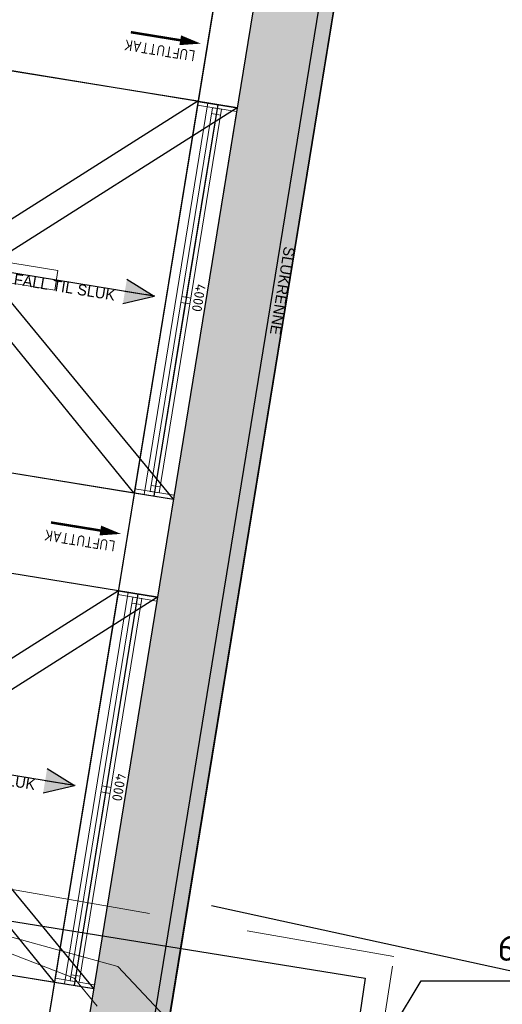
# Model space of a CAD drawing. Header units: metres. Extents: x 0 to 385757, y 0 to 6885278.
# Tile 65 of 108: x 308689 to 308694, y 6884449 to 6884459. Entities that reach past the tile are written whole.
import ezdxf

# ---------------------------------------------------------------- set-up
doc = ezdxf.new("R2010")
doc.units = ezdxf.units.M
for name, pattern in [('DASHDOT', [1, 0.5, -0.25, 0, -0.25]), ('DASHED', [19.05, 12.7, -6.35]), ('STVEGKANT', [2.5, 1.5, -1])]:
    doc.linetypes.add(name, pattern=pattern)
for name, color, linetype in [('1', 1, 'Continuous'), ('_Ny kommunal fiber', 6, 'Continuous'), ('A220-O', 1, 'DASHDOT'), ('K--DI---Gjerde', 9, 'Continuous'), ('Luftuttak arbeidsluft', 106, 'Continuous'), ('Port', 7, 'DASHED'), ('RP_SYMBOLER', 7, 'Continuous'), ('teikne', 7, 'Continuous')]:
    doc.layers.add(name, color=color, linetype=linetype)
for name, color, linetype, lineweight in [('_Hjelpelinjer', 7, 'Continuous', 0), ('Doors', 5, 'Continuous', 20), ('K--DI---06002--MurLoddrett-STMUR', 8, 'STREK MED BDS208', 9), ('K--DI---07007--AnnetVegarealAvgrensning-STVEGKANT', 252, 'STVEGKANT', 20), ('K--DI---Høydekurve-KURVE', 8, 'Continuous', 9), ('TREVERK', 2, 'Continuous', 20), ('Windows', 7, 'Continuous', 20)]:
    doc.layers.add(name, color=color, linetype=linetype, lineweight=lineweight)
doc.styles.get("Standard").update_dxf_attribs({"font": 'isocpeur.ttf'})
doc.linetypes.add('STREK MED BDS208', pattern='A,3.5,[208,BDS.shx,S=128,R=0,X=0,Y=0]', length=3.5)
doc.dimstyles.new('Civil Tools', dxfattribs={"dimtxt": 2.5, "dimasz": 3, "dimexe": 0, "dimexo": 0, "dimgap": 2, "dimtad": 1, "dimdec": 0, "dimzin": 0, "dimdsep": 46, "dimtxsty": 'Standard', "dimblk1": 'OBLIQUE', "dimblk2": 'OBLIQUE', "dimsah": 1, "dimtsz": 1.5, "dimcen": 4, "dimadec": 0, "dimazin": 0, "dimtfac": 1, "dimtdec": 4, "dimtix": 1, "dimtmove": 0, "dimatfit": 3, "dimfxl": 1, "dimtolj": 1, "dimtzin": 0, "dimarcsym": 0})

# ---------------------------------------------------------------- blocks, each defined once
blk = doc.blocks.new('1Etasje')
at = {"layer": '1', "transparency": 33554534}
h = blk.add_hatch(color=256, dxfattribs=at)
h.dxf.hatch_style = 1
h.paths.add_polyline_path([(56190.1, 502536), (55289.2, 502536), (55289.2, 501736), (55724.2, 501736, -0.089753), (55789.2, 502066.1), (55789.2, 502236), (55876.4, 502236, -0.116407)])
h.paths.add_polyline_path([(57089.2, 502536), (56644.2, 502536), (56644.2, 501736), (56654.2, 501736), (56689.2, 501736), (57089.2, 501736)])
h.paths.add_polyline_path([(56604.2, 502536), (56190.1, 502536, 0.116407), (55876.4, 502236), (56589.2, 502236), (56589.2, 501736), (56604.2, 501736)])
h.paths.add_polyline_path([(56589.2, 502236), (55876.4, 502236, 0.050662), (55789.2, 502066.1), (55789.2, 501736), (56589.2, 501736)])
h.paths.add_polyline_path([(60384.2, 502386), (59939.2, 502386), (59939.2, 501736), (60384.2, 501736)])
h.paths.add_polyline_path([(76139.2, 502386), (61031.1, 502386, -0.051096), (61151.9, 502236), (61239.2, 502236), (61239.2, 502066.1, -0.089753), (61304.2, 501736), (61339.2, 501736), (76139.2, 501736)])
h.paths.add_polyline_path([(61031.1, 502386), (60424.2, 502386), (60424.2, 501736), (60439.2, 501736), (60439.2, 502236), (61151.9, 502236, 0.051096)])
h.paths.add_polyline_path([(76139.2, 502532.3), (60838.6, 502535.8, -0.064817), (61031.1, 502386), (76139.2, 502386)])
h.paths.add_polyline_path([(60838.6, 502535.8), (60424.2, 502535.9), (60424.2, 502386), (61031.1, 502386, 0.064817)])
h.paths.add_polyline_path([(60384.2, 502535.9), (59939.2, 502536), (59939.2, 502386), (60384.2, 502386)])
h.paths.add_polyline_path([(55959.6, 501913.4), (56375, 501913.4), (56375, 502180.8), (55959.6, 502180.8)], flags=24)
h.paths.add_polyline_path([(55954, 501725.1), (56381, 501725.1), (56381, 501992.5), (55954, 501992.5)], flags=9)
h.paths.add_polyline_path([(68002.7, 502344.6), (68889.5, 502344.6), (68889.5, 502612), (68002.7, 502612)], flags=9)
at = {"layer": 'RP_SYMBOLER'}
h = blk.add_hatch(color=256, dxfattribs=at)
h.paths.add_polyline_path([(68749.2, 501215.7), (68749.2, 500915.7), (68624.2, 500915.7)])
h.paths.add_polyline_path([(68749.2, 500915.7), (68749.2, 501215.7), (68874.2, 500915.7)])
h = blk.add_hatch(color=256, dxfattribs=at)
h.paths.add_polyline_path([(73749.2, 501215.7), (73749.2, 500915.7), (73624.2, 500915.7)])
h.paths.add_polyline_path([(73749.2, 500915.7), (73749.2, 501215.7), (73874.2, 500915.7)])
for p, q in [((59939.2, 502536), (76139.2, 502532.3)), ((54489.2, 501736), (76539.2, 501736)), ((66739.2, 501536), (70739.2, 501536)), ((71739.2, 501536), (75739.2, 501536)), ((54889.2, 501336), (76539.2, 501336))]:
    blk.add_line(p, q)
at = {"layer": 'A220-O'}
for p, q in [((68749.2, 501221.5), (68749.2, 500820)), ((73749.2, 501221.5), (73749.2, 500680))]:
    blk.add_line(p, q, dxfattribs=at)
at = {"layer": 'Doors', "color": 5}
for p, q in [((66739.2, 501436), (70739.2, 501436)), ((71739.2, 501436), (75739.2, 501436))]:
    blk.add_line(p, q, dxfattribs=at)
at = {"layer": 'Luftuttak arbeidsluft'}
for points in [[(66160, 501058.9, 100, 0, 0), (66160, 501270, 0, 0, 0)], [(71169.2, 501058.9, 100, 0, 0), (71169.2, 501270, 0, 0, 0)]]:
    blk.add_lwpolyline(points, format="xyseb", dxfattribs=at)
at = {"layer": 'Luftuttak arbeidsluft', "const_width": 25}
for points in [[(66160, 500554.9), (66160, 501058.9)], [(71169.2, 500554.9), (71169.2, 501058.9)]]:
    blk.add_lwpolyline(points, dxfattribs=at)
at = {"layer": 'Port', "ltscale": 1000}
for p, q in [((66739.2, 501331.5), (66739.2, 496831.5)), ((70739.2, 501331.5), (66739.2, 496831.5)), ((66739.2, 501331.5), (70739.2, 496831.5)), ((70739.2, 496831.5), (70739.2, 501331.5)), ((71739.2, 501336), (71739.2, 496836)), ((75739.2, 501336), (71739.2, 496836)), ((71739.2, 501336), (75739.2, 496836)), ((75739.2, 496836), (75739.2, 501336))]:
    blk.add_line(p, q, dxfattribs=at)
at = {"layer": 'RP_SYMBOLER'}
for p, q in [((68624.2, 500915.7), (68749.2, 501215.7)), ((68749.2, 501215.7), (68749.2, 498925.7)), ((68749.2, 501215.7), (68749.2, 500915.7)), ((68749.2, 501215.7), (68749.2, 500915.7)), ((68874.2, 500915.7), (68749.2, 501215.7)), ((73624.2, 500915.7), (73749.2, 501215.7)), ((73749.2, 501215.7), (73749.2, 498925.7)), ((73749.2, 501215.7), (73749.2, 500915.7)), ((73749.2, 501215.7), (73749.2, 500915.7)), ((73874.2, 500915.7), (73749.2, 501215.7))]:
    blk.add_line(p, q, dxfattribs=at)
blk.add_lwpolyline([(76139.2, 502386), (59939.2, 502386), (59939.2, 502536), (76139.2, 502536)], close=True, dxfattribs=at)
at = {"layer": 'RP_SYMBOLER', "lineweight": 9}
blk.add_lwpolyline([(68649.2, 500215.7), (68849.2, 500215.7), (68849.2, 492215.7), (68649.2, 492215.7)], close=True, dxfattribs=at)
at = {"layer": 'teikne', "lineweight": -3}
for p, q in [((66739.2, 501336), (70739.2, 501336)), ((71739.2, 501336), (75739.2, 501336))]:
    blk.add_line(p, q, dxfattribs=at)
at = {"layer": 'TREVERK', "color": 0}
for p, q in [((66739.2, 501736), (66739.2, 501336)), ((70739.2, 501336), (70739.2, 501736)), ((71739.2, 501736), (71739.2, 501336)), ((75739.2, 501336), (75739.2, 501736)), ((76539.2, 501336), (61739.2, 501336))]:
    blk.add_line(p, q, dxfattribs=at)
at = {"layer": 'Luftuttak arbeidsluft', "width": 0.9}
for p in [(66239, 501230.3), (71248.2, 501230.3)]:
    blk.add_text('LUFTUTTAK', height=109.88, rotation=270, dxfattribs=at).set_placement(p)
at = {"layer": 'RP_SYMBOLER', "insert": (68039.2, 502536), "char_height": 110, "width": 883.263, "attachment_point": 1}
blk.add_mtext('\\fComic Sans MS|b0|i0;SLUKRENNE', dxfattribs=at)
at = {"layer": 'RP_SYMBOLER', "char_height": 110, "width": 1033.353, "attachment_point": 1, "rotation": 90}
for insert in [(68749.2, 499794), (73749.2, 499794)]:
    blk.add_mtext('\\fComic Sans MS|b0|i0;FALL TIL SLUK', dxfattribs=dict(at, insert=insert))
blk = doc.blocks.new('Topetasje454466646')
for p, q in [((101447.5, 501736), (118447.5, 501736)), ((101447.5, 501336), (118447.5, 501336))]:
    blk.add_line(p, q)
at = {"layer": 'Port', "linetype": 'ByBlock', "ltscale": 1000}
for p, q in [((108647.5, 501736), (108647.5, 497236)), ((108647.5, 501736), (112647.5, 497236)), ((112647.5, 501736), (108697.5, 497236)), ((112647.5, 497236), (112647.5, 501736)), ((113647.5, 501736), (113647.5, 497236)), ((113647.5, 501736), (117647.5, 497236)), ((117647.5, 501736), (113697.5, 497236)), ((117647.5, 497236), (117647.5, 501736))]:
    blk.add_line(p, q, dxfattribs=at)
at = {"layer": 'TREVERK', "color": 0}
for p, q in [((108647.5, 501736), (108647.5, 501336)), ((108647.5, 501736), (108647.5, 501336)), ((112647.5, 501336), (112647.5, 501736)), ((112647.5, 501336), (112647.5, 501736)), ((112647.5, 501336), (112647.5, 501736)), ((113647.5, 501736), (113647.5, 501336)), ((113647.5, 501736), (113647.5, 501336)), ((117647.5, 501336), (117647.5, 501736)), ((117647.5, 501336), (117647.5, 501736)), ((118447.5, 501336), (103647.5, 501336))]:
    blk.add_line(p, q, dxfattribs=at)
at = {"layer": 'Windows', "color": 7, "lineweight": -2}
for p, q in [((108647.5, 501336), (108647.5, 501736)), ((112647.5, 501336), (112647.5, 501736)), ((113647.5, 501336), (113647.5, 501736)), ((117647.5, 501336), (117647.5, 501736))]:
    blk.add_line(p, q, dxfattribs=at)
at = {"layer": 'Windows'}
for p, q in [((108647.5, 501736), (112647.5, 501736)), ((108687.5, 501336), (108687.5, 501736)), ((112607.5, 501336), (112607.5, 501736)), ((113647.5, 501736), (117647.5, 501736)), ((113687.5, 501336), (113687.5, 501736)), ((117607.5, 501336), (117607.5, 501736)), ((112607.5, 501582), (108687.5, 501582)), ((108687.5, 501582), (108687.5, 501490)), ((108748, 501582), (108748, 501490)), ((110617.2, 501536), (108748, 501536)), ((110617.2, 501582), (110617.2, 501490)), ((110677.7, 501490), (110677.7, 501582)), ((112547, 501536), (110677.7, 501536)), ((112547, 501582), (112547, 501490)), ((112607.5, 501582), (112547, 501582)), ((112547, 501582), (112607.5, 501582)), ((112607.5, 501490), (112607.5, 501582)), ((117607.5, 501582), (113687.5, 501582)), ((113687.5, 501582), (113687.5, 501490)), ((113748, 501582), (113748, 501490)), ((115617.2, 501536), (113748, 501536)), ((115617.2, 501582), (115617.2, 501490)), ((115677.7, 501490), (115677.7, 501582)), ((117547, 501536), (115677.7, 501536)), ((117547, 501582), (117547, 501490)), ((117607.5, 501582), (117547, 501582)), ((117547, 501582), (117607.5, 501582)), ((117607.5, 501490), (117607.5, 501582)), ((108687.5, 501490), (112607.5, 501490)), ((113687.5, 501490), (117607.5, 501490)), ((108647.5, 501336), (112647.5, 501336)), ((113647.5, 501336), (117647.5, 501336))]:
    blk.add_line(p, q, dxfattribs=at)
at = {"layer": 'Windows', "char_height": 100, "attachment_point": 1}
for insert in [(110462.5, 501711), (115462.5, 501711)]:
    blk.add_mtext_dynamic_manual_height_columns('4000', width=10, gutter_width=500, heights=[0], dxfattribs=dict(at, insert=insert))
blk = doc.blocks.new('*D137')
at = {"layer": '_Hjelpelinjer', "color": 0, "linetype": 'Continuous', "lineweight": -2, "transparency": 16777216}
for p, q in [((308693.2273, 6884473.6305), (308693.2273, 6884475.4555)), ((308693.5633, 6884473.0305), (308693.2273, 6884473.6305)), ((308693.5633, 6884472.4034), (308693.5633, 6884473.0305))]:
    blk.add_line(p, q, dxfattribs=at)
at = {"layer": 'Defpoints', "color": 0, "linetype": 'Continuous', "transparency": 16777216}
for p in [(308693.2273, 6884474.2305), (308693.5633, 6884472.4034), (0, 0)]:
    blk.add_point(p, dxfattribs=at)
at = {"layer": '_Hjelpelinjer', "color": 0, "linetype": 'Continuous', "transparency": 16777216, "insert": (308692.9023, 6884474.943), "char_height": 0.25, "attachment_point": 5, "rotation": 90}
blk.add_mtext('\\A1;308694', dxfattribs=at)
blk = doc.blocks.new('_Oblique')
at = {"color": 0, "linetype": 'ByBlock', "lineweight": -2}
blk.add_line((-0.5, -0.5), (0.5, 0.5), dxfattribs=at)
blk = doc.blocks.new('*D139')
at = {"layer": '_Hjelpelinjer', "color": 0, "linetype": 'Continuous', "lineweight": -2, "transparency": 16777216}
for p, q in [((308692.5251, 6884448.5382), (308693.1251, 6884449.5352)), ((308693.1251, 6884449.5352), (308695.1751, 6884449.5352)), ((308690.4832, 6884448.5382), (308692.5251, 6884448.5382))]:
    blk.add_line(p, q, dxfattribs=at)
at = {"layer": 'Defpoints', "color": 0, "linetype": 'Continuous', "transparency": 16777216}
for p in [(308693.7251, 6884449.5352), (308690.4832, 6884448.5382), (0, 0)]:
    blk.add_point(p, dxfattribs=at)
at = {"layer": '_Hjelpelinjer', "color": 0, "linetype": 'Continuous', "transparency": 16777216, "insert": (308694.5501, 6884449.8602), "char_height": 0.25, "attachment_point": 5}
blk.add_mtext('\\A1;6884449', dxfattribs=at)

msp = doc.modelspace()

# ---------------------------------------------------------------- linework, layer by layer
at = {"layer": '_Ny kommunal fiber', "linetype": 'Continuous'}
msp.add_lwpolyline([(308722.4368, 6884430.6672), (308708.1491, 6884440.8619), (308700.266, 6884445.2962), (308696.6234, 6884449.0669), (308691.014, 6884450.2895)], dxfattribs=at)
at = {"layer": 'K--DI---06002--MurLoddrett-STMUR', "elevation": 3.83, "flags": 128}
msp.add_lwpolyline([(308686.12, 6884450.6), (308692.56, 6884449.56), (308692.34, 6884448.05), (308696.43, 6884447.34)], dxfattribs=at)
at = {"layer": 'K--DI---07007--AnnetVegarealAvgrensning-STVEGKANT'}
msp.add_polyline3d([(308697.58, 6884442.51, 4.67), (308696.84, 6884442.86, 4.67), (308697.35, 6884447.42, 4.07), (308696.95, 6884447.6, 3.94), (308692.61, 6884448.2, 3.8), (308692.85, 6884449.78, 3.8), (308686.18, 6884450.95, 3.91)], dxfattribs=at)
at = {"layer": 'K--DI---Gjerde', "linetype": 'Continuous', "elevation": 4.67}
msp.add_lwpolyline([(308686.12, 6884450.6), (308692.56, 6884449.56), (308692.34, 6884448.05), (308696.43, 6884447.34)], dxfattribs=at)
at = {"layer": 'K--DI---Høydekurve-KURVE', "flags": 128}
for points, elevation in [([(308690.96, 6884448.73), (308690.07, 6884449.68), (308687.93, 6884450.27), (308685.62, 6884450.31), (308686.59, 6884451.72), (308687.8, 6884452.5), (308687.35, 6884454.42), (308687.17, 6884454.49), (308686.25, 6884454.14), (308684.63, 6884454.62), (308681.02, 6884463.41), (308680.99, 6884464.96), (308681.94, 6884467.71), (308682.3, 6884471.92), (308682.31, 6884474.01), (308682.5, 6884475.22), (308684.56, 6884478.56), (308685.82, 6884480.21), (308688.7, 6884486.12)], 3), ([(308689.86, 6884449.28), (308689.63, 6884449.56), (308687.9, 6884450.23), (308686.43, 6884449.89), (308684.88, 6884449.87), (308684.37, 6884450.77), (308678.05, 6884451.61), (308676.75, 6884452.28), (308670.7, 6884461.34), (308670.62, 6884466.18), (308675.06, 6884473.52), (308675.46, 6884474.69), (308675.52, 6884475.45), (308674.52, 6884476.4), (308673.96, 6884477.27), (308673.83, 6884478.81), (308673.23, 6884480.61), (308673.02, 6884482.52)], 2)]:
    msp.add_lwpolyline(points, dxfattribs=dict(at, elevation=elevation))

# ---------------------------------------------------------------- block references
at = {"layer": '1', "color": 253}
for name, p, xscale, yscale, zscale, rotation in [('1Etasje', (308206.7897, 6884604.8634, 5.05), 0.0009999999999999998, 0.0009999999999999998, 0.0009999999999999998, 260.7496424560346), ('Topetasje454466646', (308213.5263, 6884646.2268, 8.85), 0.001, 0.001, 0.001, 260.7496424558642)]:
    msp.add_blockref(name, p, dxfattribs=dict(at, xscale=xscale, yscale=yscale, zscale=zscale, rotation=rotation))

# ---------------------------------------------------------------- dimensions: what is measured, and where the dimension line sits
at = {"layer": '_Hjelpelinjer', "linetype": 'Continuous'}
for feature_location, offset, dtype, picture, middle in [((308693.5633, 6884472.4034), (-0.336, 1.827), 1, '*D137', (308692.9023, 6884474.943)), ((308690.4832, 6884448.5382), (3.242, 0.997), 0, '*D139', (308694.5501, 6884449.8602))]:
    dim = msp.add_ordinate_dim(feature_location=feature_location, offset=offset, dtype=dtype, origin=(0, 0), dimstyle='Civil Tools', override={"dimscale": 0.1}, dxfattribs=at)
    dim.commit()
    dim.dimension.update_dxf_attribs({"geometry": picture, "text_midpoint": middle})

doc.saveas('drawing.dxf')
